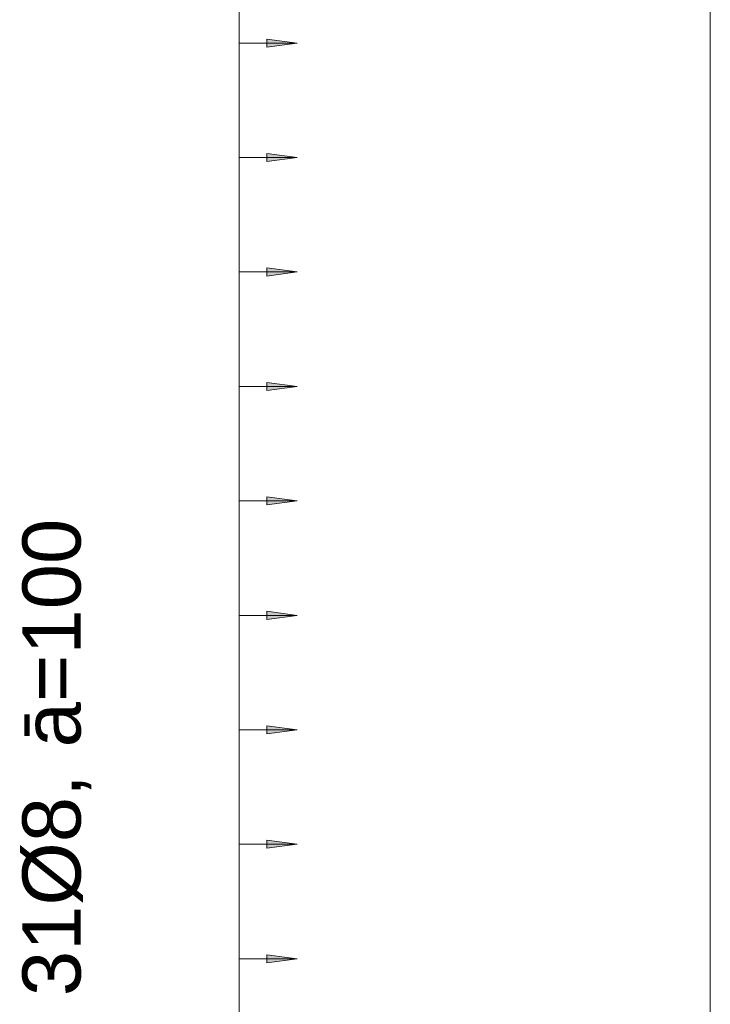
# Model space of a CAD drawing. Header units: millimetres. Extents: x 4307 to 42792, y 1610 to 10025.
# Tile 109 of 256: x 19547 to 20140, y 4187 to 5031. Entities that reach past the tile are written whole.
import ezdxf

# ---------------------------------------------------------------- set-up
doc = ezdxf.new("R2010")
doc.units = ezdxf.units.MM
for name, color, linetype, lineweight in [('A-ANNO-DIMS', 211, 'Continuous', 5), ('A-ANNO-DIMS-25', 211, 'Continuous', 5), ('S-COLS', 52, 'Continuous', 9), ('S-RBAR-IDEN', 171, 'Continuous', 5)]:
    doc.layers.add(name, color=color, linetype=linetype, lineweight=lineweight)
doc.styles.add('Arial', font='arial.ttf', dxfattribs={"height": 50})
doc.styles.add('Arial_1', font='arial.ttf', dxfattribs={"height": 62.5})
doc.dimstyles.new('Výztuž_kusy__řezy__3', dxfattribs={"dimscale": 304.8, "dimtxt": 0.18, "dimasz": 0, "dimexe": 0, "dimexo": 0.0625, "dimgap": 0.082021, "dimtad": 1, "dimdec": 0, "dimzin": 0, "dimdsep": 46, "dimtxsty": 'Arial_1', "dimblk1": 'NONE', "dimblk2": 'NONE', "dimsah": 1, "dimcen": 0.09, "dimazin": 0, "dimtfac": 1, "dimtdec": 4, "dimtix": 1, "dimtmove": 0, "dimatfit": 3, "dimfxl": 0.164042, "dimfxlon": 1, "dimtvp": 1, "dimtfill": 1, "dimtolj": 1, "dimtzin": 0, "dimarcsym": 2})

# ---------------------------------------------------------------- blocks, each defined once
blk = doc.blocks.new('DIMBLOCK647-V1')
at = {"layer": 'A-ANNO-DIMS-25'}
for points in [[(19785.63, 5109.17), (19759.34, 5112.63), (19759.34, 5105.71)], [(19785.63, 5011), (19759.34, 5014.46), (19759.34, 5007.54)]]:
    blk.add_hatch(color=256, dxfattribs=at).paths.add_polyline_path(points)
for p, q in [((19735.63, 5109.17), (19735.63, 5011)), ((19735.63, 5109.17), (19735.63, 5109.17)), ((19735.63, 5109.17), (19785.63, 5109.17)), ((19785.63, 5109.17), (19759.34, 5112.63)), ((19759.34, 5112.63), (19759.34, 5105.71)), ((19759.34, 5105.71), (19785.63, 5109.17)), ((19735.63, 5011), (19735.63, 5011)), ((19735.63, 5011), (19785.63, 5011)), ((19785.63, 5011), (19759.34, 5014.46)), ((19759.34, 5014.46), (19759.34, 5007.54)), ((19759.34, 5007.54), (19785.63, 5011))]:
    blk.add_line(p, q, dxfattribs=at)
blk = doc.blocks.new('_None')
blk = doc.blocks.new('DIMBLOCK648-V1')
at = {"layer": 'A-ANNO-DIMS-25'}
for points in [[(19785.63, 5011), (19759.34, 5014.46), (19759.34, 5007.54)], [(19785.63, 4912.83), (19759.34, 4916.29), (19759.34, 4909.37)]]:
    blk.add_hatch(color=256, dxfattribs=at).paths.add_polyline_path(points)
for p, q in [((19735.63, 5011), (19735.63, 4912.83)), ((19735.63, 5011), (19735.63, 5011)), ((19735.63, 5011), (19785.63, 5011)), ((19785.63, 5011), (19759.34, 5014.46)), ((19759.34, 5014.46), (19759.34, 5007.54)), ((19759.34, 5007.54), (19785.63, 5011)), ((19785.63, 4912.83), (19759.34, 4916.29)), ((19759.34, 4916.29), (19759.34, 4909.37)), ((19735.63, 4912.83), (19735.63, 4912.83)), ((19735.63, 4912.83), (19785.63, 4912.83)), ((19759.34, 4909.37), (19785.63, 4912.83))]:
    blk.add_line(p, q, dxfattribs=at)
blk = doc.blocks.new('DIMBLOCK649-V1')
at = {"layer": 'A-ANNO-DIMS-25'}
for points in [[(19785.63, 4912.83), (19759.34, 4916.29), (19759.34, 4909.37)], [(19785.63, 4814.67), (19759.34, 4818.13), (19759.34, 4811.21)]]:
    blk.add_hatch(color=256, dxfattribs=at).paths.add_polyline_path(points)
for p, q in [((19785.63, 4912.83), (19759.34, 4916.29)), ((19759.34, 4916.29), (19759.34, 4909.37)), ((19735.63, 4912.83), (19735.63, 4814.67)), ((19735.63, 4912.83), (19735.63, 4912.83)), ((19735.63, 4912.83), (19785.63, 4912.83)), ((19759.34, 4909.37), (19785.63, 4912.83)), ((19735.63, 4814.67), (19735.63, 4814.67)), ((19735.63, 4814.67), (19785.63, 4814.67)), ((19785.63, 4814.67), (19759.34, 4818.13)), ((19759.34, 4818.13), (19759.34, 4811.21)), ((19759.34, 4811.21), (19785.63, 4814.67))]:
    blk.add_line(p, q, dxfattribs=at)
blk = doc.blocks.new('DIMBLOCK650-V1')
at = {"layer": 'A-ANNO-DIMS-25'}
for points in [[(19785.63, 4814.67), (19759.34, 4818.13), (19759.34, 4811.21)], [(19785.63, 4716.5), (19759.34, 4719.96), (19759.34, 4713.04)]]:
    blk.add_hatch(color=256, dxfattribs=at).paths.add_polyline_path(points)
for p, q in [((19735.63, 4814.67), (19735.63, 4716.5)), ((19735.63, 4814.67), (19735.63, 4814.67)), ((19735.63, 4814.67), (19785.63, 4814.67)), ((19785.63, 4814.67), (19759.34, 4818.13)), ((19759.34, 4818.13), (19759.34, 4811.21)), ((19759.34, 4811.21), (19785.63, 4814.67)), ((19735.63, 4716.5), (19735.63, 4716.5)), ((19735.63, 4716.5), (19785.63, 4716.5)), ((19785.63, 4716.5), (19759.34, 4719.96)), ((19759.34, 4719.96), (19759.34, 4713.04)), ((19759.34, 4713.04), (19785.63, 4716.5))]:
    blk.add_line(p, q, dxfattribs=at)
blk = doc.blocks.new('DIMBLOCK651-V1')
at = {"layer": 'A-ANNO-DIMS-25'}
for points in [[(19785.63, 4716.5), (19759.34, 4719.96), (19759.34, 4713.04)], [(19785.63, 4618.33), (19759.34, 4621.79), (19759.34, 4614.87)]]:
    blk.add_hatch(color=256, dxfattribs=at).paths.add_polyline_path(points)
for p, q in [((19735.63, 4716.5), (19735.63, 4618.33)), ((19735.63, 4716.5), (19735.63, 4716.5)), ((19735.63, 4716.5), (19785.63, 4716.5)), ((19785.63, 4716.5), (19759.34, 4719.96)), ((19759.34, 4719.96), (19759.34, 4713.04)), ((19759.34, 4713.04), (19785.63, 4716.5)), ((19785.63, 4618.33), (19759.34, 4621.79)), ((19759.34, 4621.79), (19759.34, 4614.87)), ((19735.63, 4618.33), (19735.63, 4618.33)), ((19735.63, 4618.33), (19785.63, 4618.33)), ((19759.34, 4614.87), (19785.63, 4618.33))]:
    blk.add_line(p, q, dxfattribs=at)
blk = doc.blocks.new('DIMBLOCK652-V1')
at = {"layer": 'A-ANNO-DIMS-25'}
for points in [[(19785.63, 4618.33), (19759.34, 4621.79), (19759.34, 4614.87)], [(19785.63, 4520.17), (19759.34, 4523.63), (19759.34, 4516.71)]]:
    blk.add_hatch(color=256, dxfattribs=at).paths.add_polyline_path(points)
for p, q in [((19785.63, 4618.33), (19759.34, 4621.79)), ((19759.34, 4621.79), (19759.34, 4614.87)), ((19735.63, 4618.33), (19735.63, 4520.17)), ((19735.63, 4618.33), (19735.63, 4618.33)), ((19735.63, 4618.33), (19785.63, 4618.33)), ((19759.34, 4614.87), (19785.63, 4618.33)), ((19735.63, 4520.17), (19735.63, 4520.17)), ((19735.63, 4520.17), (19785.63, 4520.17)), ((19785.63, 4520.17), (19759.34, 4523.63)), ((19759.34, 4523.63), (19759.34, 4516.71)), ((19759.34, 4516.71), (19785.63, 4520.17))]:
    blk.add_line(p, q, dxfattribs=at)
blk = doc.blocks.new('DIMBLOCK653-V1')
at = {"layer": 'A-ANNO-DIMS-25'}
for points in [[(19785.63, 4520.17), (19759.34, 4523.63), (19759.34, 4516.71)], [(19785.63, 4422), (19759.34, 4425.46), (19759.34, 4418.54)]]:
    blk.add_hatch(color=256, dxfattribs=at).paths.add_polyline_path(points)
for p, q in [((19735.63, 4520.17), (19735.63, 4422)), ((19735.63, 4520.17), (19735.63, 4520.17)), ((19735.63, 4520.17), (19785.63, 4520.17)), ((19785.63, 4520.17), (19759.34, 4523.63)), ((19759.34, 4523.63), (19759.34, 4516.71)), ((19759.34, 4516.71), (19785.63, 4520.17)), ((19785.63, 4422), (19759.34, 4425.46)), ((19759.34, 4425.46), (19759.34, 4418.54)), ((19735.63, 4422), (19735.63, 4422)), ((19735.63, 4422), (19785.63, 4422)), ((19759.34, 4418.54), (19785.63, 4422))]:
    blk.add_line(p, q, dxfattribs=at)
blk = doc.blocks.new('DIMBLOCK654-V1')
at = {"layer": 'A-ANNO-DIMS-25'}
for points in [[(19785.63, 4422), (19759.34, 4425.46), (19759.34, 4418.54)], [(19785.63, 4323.83), (19759.34, 4327.29), (19759.34, 4320.37)]]:
    blk.add_hatch(color=256, dxfattribs=at).paths.add_polyline_path(points)
for p, q in [((19785.63, 4422), (19759.34, 4425.46)), ((19759.34, 4425.46), (19759.34, 4418.54)), ((19735.63, 4422), (19735.63, 4323.83)), ((19735.63, 4422), (19735.63, 4422)), ((19735.63, 4422), (19785.63, 4422)), ((19759.34, 4418.54), (19785.63, 4422)), ((19735.63, 4323.83), (19735.63, 4323.83)), ((19735.63, 4323.83), (19785.63, 4323.83)), ((19785.63, 4323.83), (19759.34, 4327.29)), ((19759.34, 4327.29), (19759.34, 4320.37)), ((19759.34, 4320.37), (19785.63, 4323.83))]:
    blk.add_line(p, q, dxfattribs=at)
blk = doc.blocks.new('DIMBLOCK655-V1')
at = {"layer": 'A-ANNO-DIMS-25'}
for points in [[(19785.63, 4323.83), (19759.34, 4327.29), (19759.34, 4320.37)], [(19785.63, 4225.67), (19759.34, 4229.13), (19759.34, 4222.21)]]:
    blk.add_hatch(color=256, dxfattribs=at).paths.add_polyline_path(points)
for p, q in [((19735.63, 4323.83), (19735.63, 4225.67)), ((19735.63, 4323.83), (19735.63, 4323.83)), ((19735.63, 4323.83), (19785.63, 4323.83)), ((19785.63, 4323.83), (19759.34, 4327.29)), ((19759.34, 4327.29), (19759.34, 4320.37)), ((19759.34, 4320.37), (19785.63, 4323.83)), ((19735.63, 4225.67), (19735.63, 4225.67)), ((19735.63, 4225.67), (19785.63, 4225.67)), ((19785.63, 4225.67), (19759.34, 4229.13)), ((19759.34, 4229.13), (19759.34, 4222.21)), ((19759.34, 4222.21), (19785.63, 4225.67))]:
    blk.add_line(p, q, dxfattribs=at)
blk = doc.blocks.new('DIMBLOCK656-V1')
at = {"layer": 'A-ANNO-DIMS-25'}
for points in [[(19785.63, 4225.67), (19759.34, 4229.13), (19759.34, 4222.21)], [(19785.63, 4127.5), (19759.34, 4130.96), (19759.34, 4124.04)]]:
    blk.add_hatch(color=256, dxfattribs=at).paths.add_polyline_path(points)
for p, q in [((19735.63, 4225.67), (19735.63, 4127.5)), ((19735.63, 4225.67), (19735.63, 4225.67)), ((19735.63, 4225.67), (19785.63, 4225.67)), ((19785.63, 4225.67), (19759.34, 4229.13)), ((19759.34, 4229.13), (19759.34, 4222.21)), ((19759.34, 4222.21), (19785.63, 4225.67)), ((19785.63, 4127.5), (19759.34, 4130.96)), ((19759.34, 4130.96), (19759.34, 4124.04)), ((19735.63, 4127.5), (19735.63, 4127.5)), ((19735.63, 4127.5), (19785.63, 4127.5)), ((19759.34, 4124.04), (19785.63, 4127.5))]:
    blk.add_line(p, q, dxfattribs=at)
blk = doc.blocks.new('DIMBLOCK672-V1')
at = {"layer": 'A-ANNO-DIMS-25'}
for points in [[(19785.63, 5600), (19759.34, 5603.46), (19759.34, 5596.54)], [(19785.63, 5501.83), (19759.34, 5505.29), (19759.34, 5498.37)], [(19785.63, 5403.67), (19759.34, 5407.13), (19759.34, 5400.21)], [(19785.63, 5305.5), (19759.34, 5308.96), (19759.34, 5302.04)], [(19785.63, 5207.33), (19759.34, 5210.79), (19759.34, 5203.87)], [(19785.63, 5109.17), (19759.34, 5112.63), (19759.34, 5105.71)], [(19785.63, 5011), (19759.34, 5014.46), (19759.34, 5007.54)], [(19785.63, 4912.83), (19759.34, 4916.29), (19759.34, 4909.37)], [(19785.63, 4814.67), (19759.34, 4818.13), (19759.34, 4811.21)], [(19785.63, 4716.5), (19759.34, 4719.96), (19759.34, 4713.04)], [(19785.63, 4618.33), (19759.34, 4621.79), (19759.34, 4614.87)], [(19785.63, 4520.17), (19759.34, 4523.63), (19759.34, 4516.71)], [(19785.63, 4422), (19759.34, 4425.46), (19759.34, 4418.54)], [(19785.63, 4323.83), (19759.34, 4327.29), (19759.34, 4320.37)], [(19785.63, 4225.67), (19759.34, 4229.13), (19759.34, 4222.21)], [(19785.63, 4127.5), (19759.34, 4130.96), (19759.34, 4124.04)], [(19785.63, 4029.33), (19759.34, 4032.79), (19759.34, 4025.87)], [(19785.63, 3931.17), (19759.34, 3934.63), (19759.34, 3927.71)], [(19785.63, 3833), (19759.34, 3836.46), (19759.34, 3829.54)], [(19785.63, 3734.83), (19759.34, 3738.29), (19759.34, 3731.37)], [(19785.63, 3636.67), (19759.34, 3640.13), (19759.34, 3633.21)], [(19785.63, 3538.5), (19759.34, 3541.96), (19759.34, 3535.04)], [(19785.63, 3440.33), (19759.34, 3443.79), (19759.34, 3436.87)], [(19785.63, 3342.17), (19759.34, 3345.63), (19759.34, 3338.71)], [(19785.63, 3244), (19759.34, 3247.46), (19759.34, 3240.54)], [(19785.63, 3145.83), (19759.34, 3149.29), (19759.34, 3142.37)], [(19785.63, 3047.67), (19759.34, 3051.13), (19759.34, 3044.21)], [(19785.63, 2949.5), (19759.34, 2952.96), (19759.34, 2946.04)], [(19785.63, 2851.33), (19759.34, 2854.79), (19759.34, 2847.87)], [(19785.63, 2753.17), (19759.34, 2756.63), (19759.34, 2749.71)], [(19785.63, 2655), (19759.34, 2658.46), (19759.34, 2651.54)]]:
    blk.add_hatch(color=256, dxfattribs=at).paths.add_polyline_path(points)
for p, q in [((19735.63, 5600), (19735.63, 2655)), ((19735.63, 5600), (19735.63, 5501.83)), ((19735.63, 5600), (19735.63, 5600)), ((19735.63, 5600), (19785.63, 5600)), ((19785.63, 5600), (19759.34, 5603.46)), ((19759.34, 5603.46), (19759.34, 5596.54)), ((19759.34, 5596.54), (19785.63, 5600)), ((19735.63, 5501.83), (19735.63, 5403.67)), ((19735.63, 5501.83), (19735.63, 5501.83)), ((19735.63, 5501.83), (19785.63, 5501.83)), ((19785.63, 5501.83), (19759.34, 5505.29)), ((19759.34, 5505.29), (19759.34, 5498.37)), ((19759.34, 5498.37), (19785.63, 5501.83)), ((19785.63, 5403.67), (19759.34, 5407.13)), ((19759.34, 5407.13), (19759.34, 5400.21)), ((19735.63, 5403.67), (19735.63, 5305.5)), ((19735.63, 5403.67), (19735.63, 5403.67)), ((19735.63, 5403.67), (19785.63, 5403.67)), ((19759.34, 5400.21), (19785.63, 5403.67)), ((19735.63, 5305.5), (19735.63, 5207.33)), ((19735.63, 5305.5), (19735.63, 5305.5)), ((19735.63, 5305.5), (19785.63, 5305.5)), ((19785.63, 5305.5), (19759.34, 5308.96)), ((19759.34, 5308.96), (19759.34, 5302.04)), ((19759.34, 5302.04), (19785.63, 5305.5)), ((19785.63, 5207.33), (19759.34, 5210.79)), ((19759.34, 5210.79), (19759.34, 5203.87)), ((19735.63, 5207.33), (19735.63, 5109.17)), ((19735.63, 5207.33), (19735.63, 5207.33)), ((19735.63, 5207.33), (19785.63, 5207.33)), ((19759.34, 5203.87), (19785.63, 5207.33)), ((19735.63, 5109.17), (19735.63, 5011)), ((19735.63, 5109.17), (19735.63, 5109.17)), ((19735.63, 5109.17), (19785.63, 5109.17)), ((19785.63, 5109.17), (19759.34, 5112.63)), ((19759.34, 5112.63), (19759.34, 5105.71)), ((19759.34, 5105.71), (19785.63, 5109.17)), ((19735.63, 5011), (19735.63, 4912.83)), ((19735.63, 5011), (19735.63, 5011)), ((19735.63, 5011), (19785.63, 5011)), ((19785.63, 5011), (19759.34, 5014.46)), ((19759.34, 5014.46), (19759.34, 5007.54)), ((19759.34, 5007.54), (19785.63, 5011)), ((19785.63, 4912.83), (19759.34, 4916.29)), ((19759.34, 4916.29), (19759.34, 4909.37)), ((19735.63, 4912.83), (19735.63, 4814.67)), ((19735.63, 4912.83), (19735.63, 4912.83)), ((19735.63, 4912.83), (19785.63, 4912.83)), ((19759.34, 4909.37), (19785.63, 4912.83)), ((19735.63, 4814.67), (19735.63, 4716.5)), ((19735.63, 4814.67), (19735.63, 4814.67)), ((19735.63, 4814.67), (19785.63, 4814.67)), ((19785.63, 4814.67), (19759.34, 4818.13)), ((19759.34, 4818.13), (19759.34, 4811.21)), ((19759.34, 4811.21), (19785.63, 4814.67)), ((19735.63, 4716.5), (19735.63, 4618.33)), ((19735.63, 4716.5), (19735.63, 4716.5)), ((19735.63, 4716.5), (19785.63, 4716.5)), ((19785.63, 4716.5), (19759.34, 4719.96)), ((19759.34, 4719.96), (19759.34, 4713.04)), ((19759.34, 4713.04), (19785.63, 4716.5)), ((19785.63, 4618.33), (19759.34, 4621.79)), ((19759.34, 4621.79), (19759.34, 4614.87)), ((19735.63, 4618.33), (19735.63, 4520.17)), ((19735.63, 4618.33), (19735.63, 4618.33)), ((19735.63, 4618.33), (19785.63, 4618.33)), ((19759.34, 4614.87), (19785.63, 4618.33)), ((19735.63, 4520.17), (19735.63, 4422)), ((19735.63, 4520.17), (19735.63, 4520.17)), ((19735.63, 4520.17), (19785.63, 4520.17)), ((19785.63, 4520.17), (19759.34, 4523.63)), ((19759.34, 4523.63), (19759.34, 4516.71)), ((19759.34, 4516.71), (19785.63, 4520.17)), ((19785.63, 4422), (19759.34, 4425.46)), ((19759.34, 4425.46), (19759.34, 4418.54)), ((19735.63, 4422), (19735.63, 4323.83)), ((19735.63, 4422), (19735.63, 4422)), ((19735.63, 4422), (19785.63, 4422)), ((19759.34, 4418.54), (19785.63, 4422)), ((19735.63, 4323.83), (19735.63, 4225.67)), ((19735.63, 4323.83), (19735.63, 4323.83)), ((19735.63, 4323.83), (19785.63, 4323.83)), ((19785.63, 4323.83), (19759.34, 4327.29)), ((19759.34, 4327.29), (19759.34, 4320.37)), ((19759.34, 4320.37), (19785.63, 4323.83)), ((19735.63, 4225.67), (19735.63, 4127.5)), ((19735.63, 4225.67), (19735.63, 4225.67)), ((19735.63, 4225.67), (19785.63, 4225.67)), ((19785.63, 4225.67), (19759.34, 4229.13)), ((19759.34, 4229.13), (19759.34, 4222.21)), ((19759.34, 4222.21), (19785.63, 4225.67)), ((19785.63, 4127.5), (19759.34, 4130.96)), ((19759.34, 4130.96), (19759.34, 4124.04)), ((19735.63, 4127.5), (19735.63, 4029.33)), ((19735.63, 4127.5), (19735.63, 4127.5)), ((19735.63, 4127.5), (19785.63, 4127.5)), ((19759.34, 4124.04), (19785.63, 4127.5)), ((19735.63, 4029.33), (19735.63, 3931.17)), ((19735.63, 4029.33), (19735.63, 4029.33)), ((19735.63, 4029.33), (19785.63, 4029.33)), ((19785.63, 4029.33), (19759.34, 4032.79)), ((19759.34, 4032.79), (19759.34, 4025.87)), ((19759.34, 4025.87), (19785.63, 4029.33)), ((19735.63, 3931.17), (19735.63, 3833)), ((19735.63, 3931.17), (19735.63, 3931.17)), ((19735.63, 3931.17), (19785.63, 3931.17)), ((19785.63, 3931.17), (19759.34, 3934.63)), ((19759.34, 3934.63), (19759.34, 3927.71)), ((19759.34, 3927.71), (19785.63, 3931.17)), ((19785.63, 3833), (19759.34, 3836.46)), ((19759.34, 3836.46), (19759.34, 3829.54)), ((19735.63, 3833), (19735.63, 3734.83)), ((19735.63, 3833), (19735.63, 3833)), ((19735.63, 3833), (19785.63, 3833)), ((19759.34, 3829.54), (19785.63, 3833)), ((19735.63, 3734.83), (19735.63, 3636.67)), ((19735.63, 3734.83), (19735.63, 3734.83)), ((19735.63, 3734.83), (19785.63, 3734.83)), ((19785.63, 3734.83), (19759.34, 3738.29)), ((19759.34, 3738.29), (19759.34, 3731.37)), ((19759.34, 3731.37), (19785.63, 3734.83)), ((19785.63, 3636.67), (19759.34, 3640.13)), ((19759.34, 3640.13), (19759.34, 3633.21)), ((19735.63, 3636.67), (19735.63, 3538.5)), ((19735.63, 3636.67), (19735.63, 3636.67)), ((19735.63, 3636.67), (19785.63, 3636.67)), ((19759.34, 3633.21), (19785.63, 3636.67)), ((19735.63, 3538.5), (19735.63, 3440.33)), ((19735.63, 3538.5), (19735.63, 3538.5)), ((19735.63, 3538.5), (19785.63, 3538.5)), ((19785.63, 3538.5), (19759.34, 3541.96)), ((19759.34, 3541.96), (19759.34, 3535.04)), ((19759.34, 3535.04), (19785.63, 3538.5)), ((19735.63, 3440.33), (19735.63, 3342.17)), ((19735.63, 3440.33), (19735.63, 3440.33)), ((19735.63, 3440.33), (19785.63, 3440.33)), ((19785.63, 3440.33), (19759.34, 3443.79)), ((19759.34, 3443.79), (19759.34, 3436.87)), ((19759.34, 3436.87), (19785.63, 3440.33)), ((19785.63, 3342.17), (19759.34, 3345.63)), ((19759.34, 3345.63), (19759.34, 3338.71)), ((19735.63, 3342.17), (19735.63, 3244)), ((19735.63, 3342.17), (19735.63, 3342.17)), ((19735.63, 3342.17), (19785.63, 3342.17)), ((19759.34, 3338.71), (19785.63, 3342.17)), ((19735.63, 3244), (19735.63, 3145.83)), ((19735.63, 3244), (19735.63, 3244)), ((19735.63, 3244), (19785.63, 3244)), ((19785.63, 3244), (19759.34, 3247.46)), ((19759.34, 3247.46), (19759.34, 3240.54)), ((19759.34, 3240.54), (19785.63, 3244)), ((19735.63, 3145.83), (19735.63, 3047.67)), ((19735.63, 3145.83), (19735.63, 3145.83)), ((19735.63, 3145.83), (19785.63, 3145.83)), ((19785.63, 3145.83), (19759.34, 3149.29)), ((19759.34, 3149.29), (19759.34, 3142.37)), ((19759.34, 3142.37), (19785.63, 3145.83)), ((19785.63, 3047.67), (19759.34, 3051.13)), ((19759.34, 3051.13), (19759.34, 3044.21)), ((19735.63, 3047.67), (19735.63, 2949.5)), ((19735.63, 3047.67), (19735.63, 3047.67)), ((19735.63, 3047.67), (19785.63, 3047.67)), ((19759.34, 3044.21), (19785.63, 3047.67)), ((19735.63, 2949.5), (19735.63, 2851.33)), ((19735.63, 2949.5), (19735.63, 2949.5)), ((19735.63, 2949.5), (19785.63, 2949.5)), ((19785.63, 2949.5), (19759.34, 2952.96)), ((19759.34, 2952.96), (19759.34, 2946.04)), ((19759.34, 2946.04), (19785.63, 2949.5)), ((19785.63, 2851.33), (19759.34, 2854.79)), ((19759.34, 2854.79), (19759.34, 2847.87)), ((19735.63, 2851.33), (19735.63, 2753.17)), ((19735.63, 2851.33), (19735.63, 2851.33)), ((19735.63, 2851.33), (19785.63, 2851.33)), ((19759.34, 2847.87), (19785.63, 2851.33)), ((19735.63, 2753.17), (19735.63, 2655)), ((19735.63, 2753.17), (19735.63, 2753.17)), ((19735.63, 2753.17), (19785.63, 2753.17)), ((19785.63, 2753.17), (19759.34, 2756.63)), ((19759.34, 2756.63), (19759.34, 2749.71)), ((19759.34, 2749.71), (19785.63, 2753.17)), ((19735.63, 2655), (19735.63, 2655)), ((19735.63, 2655), (19785.63, 2655)), ((19785.63, 2655), (19759.34, 2658.46)), ((19759.34, 2658.46), (19759.34, 2651.54)), ((19759.34, 2651.54), (19785.63, 2655))]:
    blk.add_line(p, q, dxfattribs=at)

msp = doc.modelspace()

# ---------------------------------------------------------------- linework, layer by layer
at = {"layer": 'S-COLS'}
msp.add_line((20140, 5620), (20140, 2605), dxfattribs=at)
msp.add_line((20140, 5620), (20140, 2605), dxfattribs=at)

# ---------------------------------------------------------------- texts
at = {"layer": 'S-RBAR-IDEN', "char_height": 50, "attachment_point": 1, "rotation": 90, "style": 'Arial', "bg_fill": 3, "box_fill_scale": 1.25, "bg_fill_color": 256, "bg_fill_true_color": 13158600, "bg_fill_transparency": 0}
for s, insert, width in [('ā=100', (19549.71, 4406.89), 242.5105), ('31Ø8, ', (19549.71, 4193.57), 258.5442)]:
    msp.add_mtext(s, dxfattribs=dict(at, insert=insert, width=width))

# ---------------------------------------------------------------- dimensions: what is measured, and where the dimension line sits
at = {"layer": 'A-ANNO-DIMS'}
for base, p1, p2, text, override, picture, middle in [((19735.63, 2655), (19785.63, 5600), (19785.63, 2655), '98 2945', {"dimpost": '<>', "dimblk1": 'None', "dimblk2": 'None', "dimsah": 1, "dimfxl": 2945}, 'DIMBLOCK672-V1', (19678.72, 4127.5)), ((19735.63, 5011), (19785.63, 5109.17), (19785.63, 5011), ' ', {"dimpost": '<>', "dimfxl": 98.166667}, 'DIMBLOCK647-V1', (19735.63, 5060.08)), ((19735.63, 4912.83), (19785.63, 5011), (19785.63, 4912.83), ' ', {"dimpost": '<>', "dimfxl": 98.166667}, 'DIMBLOCK648-V1', (19735.63, 4961.92)), ((19735.63, 4814.67), (19785.63, 4912.83), (19785.63, 4814.67), ' ', {"dimpost": '<>', "dimfxl": 98.166667}, 'DIMBLOCK649-V1', (19735.63, 4863.75)), ((19735.63, 4716.5), (19785.63, 4814.67), (19785.63, 4716.5), ' ', {"dimpost": '<>', "dimfxl": 98.166667}, 'DIMBLOCK650-V1', (19735.63, 4765.58)), ((19735.63, 4618.33), (19785.63, 4716.5), (19785.63, 4618.33), ' ', {"dimpost": '<>', "dimfxl": 98.166667}, 'DIMBLOCK651-V1', (19735.63, 4667.42)), ((19735.63, 4520.17), (19785.63, 4618.33), (19785.63, 4520.17), ' ', {"dimpost": '<>', "dimfxl": 98.166667}, 'DIMBLOCK652-V1', (19735.63, 4569.25)), ((19735.63, 4422), (19785.63, 4520.17), (19785.63, 4422), ' ', {"dimpost": '<>', "dimfxl": 98.166667}, 'DIMBLOCK653-V1', (19735.63, 4471.08)), ((19735.63, 4323.83), (19785.63, 4422), (19785.63, 4323.83), ' ', {"dimpost": '<>', "dimfxl": 98.166667}, 'DIMBLOCK654-V1', (19735.63, 4372.92)), ((19735.63, 4225.67), (19785.63, 4323.83), (19785.63, 4225.67), ' ', {"dimpost": '<>', "dimfxl": 98.166667}, 'DIMBLOCK655-V1', (19735.63, 4274.75)), ((19735.63, 4127.5), (19785.63, 4225.67), (19785.63, 4127.5), ' ', {"dimpost": '<>', "dimfxl": 98.166667}, 'DIMBLOCK656-V1', (19735.63, 4176.58))]:
    dim = msp.add_linear_dim(base=base, p1=p1, p2=p2, angle=90, text=text, dimstyle='Výztuž_kusy__řezy__3', override=override, dxfattribs=at)
    dim.commit()
    dim.dimension.update_dxf_attribs({"geometry": picture, "text_midpoint": middle})

doc.saveas('drawing.dxf')
